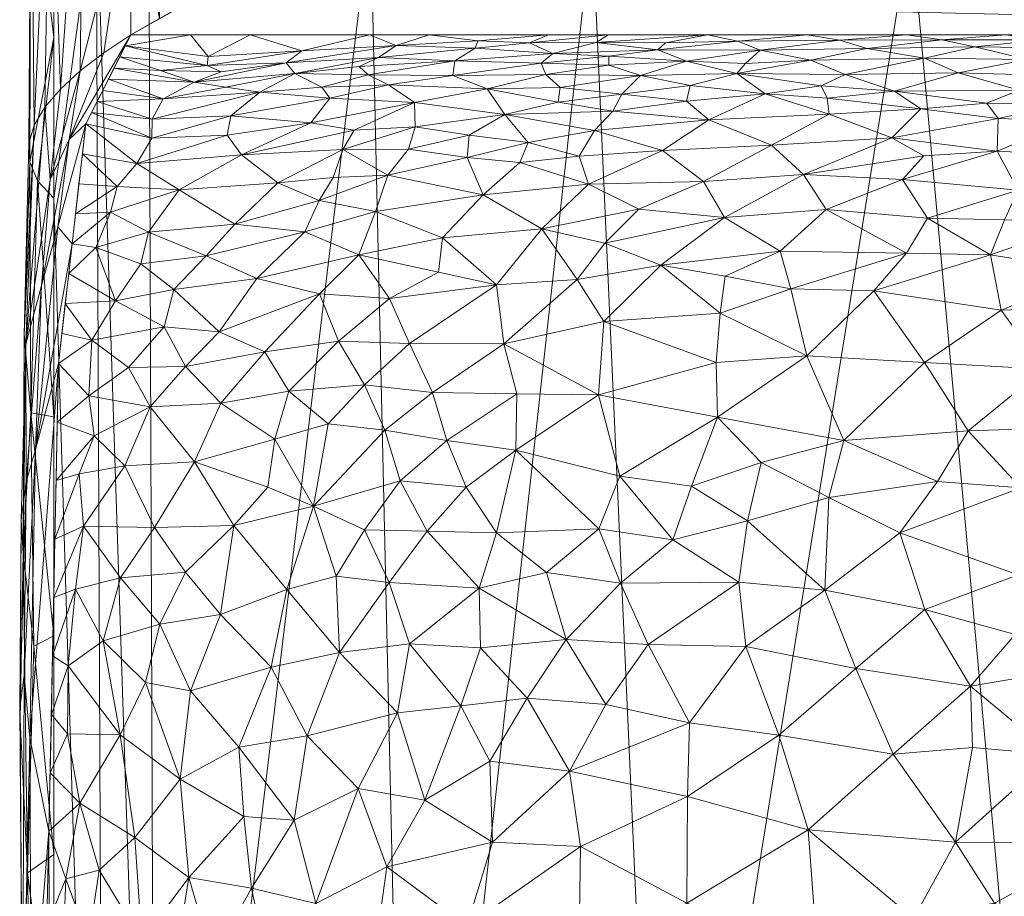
# Model space of a CAD drawing. Header units: millimetres. Extents: x -75 to 75, y 0 to 78.
# Tile 9 of 19: x -24 to -11, y 59 to 70. Entities that reach past the tile are written whole.
import ezdxf

# ---------------------------------------------------------------- set-up
doc = ezdxf.new("R2010")
doc.units = ezdxf.units.MM
doc.layers.add('A-GENM', color=13, linetype='Continuous')

# ---------------------------------------------------------------- blocks, each defined once
blk = doc.blocks.new('Model_FFAS1721-609XX0BF0 - Model_FFAS1721-609XX0BF0-472696-_3D_')
at = {"layer": 'A-GENM', "lineweight": 9}
mesh = blk.add_polyface(dxfattribs=at)
corners = [(23.395, -40.469, -30.219), (23.424, -42.714, -25.405), (23.268, -44.956, -20.597), (23.268, -67.977, -20.597), (23.473, -68.2, -26.27), (23.573, -68.441, -31.944), (23.584, -68.675, -37.62), (23.516, -68.905, -43.296), (23.38, -69.136, -48.97), (23.183, -69.365, -54.643), (22.931, -69.597, -60.313), (22.63, -69.827, -65.981), (22.284, -70.058, -71.646), (22.859, -68.925, -61.134), (23.207, -65.872, -51.024), (23.329, -59.919, -42.338), (23.3, -50.903, -36.946), (23.268, -40.469, -35.399), (23.354, -40.469, -32.809), (23.268, -56.84, -20.597), (23.701, -61.487, -35.879), (23.658, -63.454, -31.361), (23.423, -66.864, -49.213), (23.268, -62.408, -20.597), (23.621, -66.12, -41.468), (23.558, -65.245, -27.995), (23.571, -53.243, -32.581), (23.071, -68.723, -57.758), (23.45, -47.399, -32.138), (23.571, -61.103, -40.125), (23.574, -52.59, -26.306), (23.41, -41.591, -27.812), (23.535, -48.549, -28.067), (23.464, -53.811, -35.73), (23.464, -45.214, -29.696), (23.284, -45.749, -36.182), (23.382, -47.917, -34.303), (23.644, -66.237, -34.802), (23.214, -67.611, -54.101), (23.498, -64.777, -45.683), (23.033, -67.398, -56.079), (23.619, -64.367, -42.092), (23.646, -61.907, -39.119), (23.667, -56.848, -32.373), (23.668, -57.595, -29.531), (23.268, -50.898, -20.597), (23.506, -54.904, -24.352), (23.6, -59.391, -27.174), (23.683, -63.877, -38.152), (23.697, -61.337, -32.328), (23.315, -68.211, -52.089), (23.346, -43.835, -23.001), (23.428, -48.535, -23.063), (23.488, -47.091, -25.318), (23.521, -62.275, -25.762), (23.268, -59.624, -20.597), (23.268, -65.193, -20.597), (23.557, -57.167, -36.504), (23.314, -55.411, -39.642), (23.607, -52.868, -30.177), (23.268, -53.869, -20.597), (23.268, -47.927, -20.597), (23.456, -51.686, -23.353)]
mesh.append_faces([[corners[k] for k in face] for face in [(6, 37, 5), (15, 29, 14), (9, 50, 8), (5, 25, 4), (8, 24, 7), (12, 27, 11), (2, 52, 51), (35, 36, 16), (7, 37, 6), (10, 50, 9), (55, 47, 19)]], dxfattribs={"vtx0": -1, "vtx1": -1})
mesh.append_faces([[corners[k] for k in face] for face in [(23, 25, 54), (54, 25, 21), (8, 50, 24), (49, 44, 47), (37, 21, 25), (28, 34, 26), (37, 7, 24), (33, 57, 15), (22, 27, 38), (28, 0, 34), (27, 50, 10), (29, 43, 42), (56, 4, 25), (37, 25, 5), (50, 27, 22), (33, 28, 26), (22, 38, 39), (43, 44, 20), (36, 18, 28), (24, 22, 41), (48, 24, 41), (38, 27, 13), (18, 36, 35), (16, 36, 33), (39, 41, 22), (32, 53, 30), (42, 43, 20), (59, 30, 43), (57, 33, 26), (31, 32, 34), (26, 34, 32), (33, 36, 28), (24, 21, 37), (39, 14, 29), (38, 40, 39), (41, 42, 20), (42, 39, 29), (41, 20, 48), (39, 42, 41), (29, 57, 43), (59, 43, 26), (44, 43, 30), (62, 30, 52), (47, 44, 46), (30, 46, 44), (48, 49, 21), (46, 19, 47), (47, 55, 54), (49, 48, 20), (21, 24, 48), (44, 49, 20), (21, 49, 47), (24, 50, 22), (53, 32, 1), (46, 62, 45), (51, 52, 53), (30, 53, 52), (21, 47, 54), (43, 57, 26), (15, 57, 29), (26, 32, 59), (30, 59, 32), (30, 62, 46), (61, 62, 52)]], dxfattribs={"vtx0": -1, "vtx1": -1, "vtx2": -1})
mesh.append_faces([[corners[k] for k in face] for face in [(27, 10, 11), (28, 18, 0), (33, 15, 58), (39, 40, 14), (38, 13, 40), (52, 2, 61), (25, 23, 56), (62, 61, 45)]], dxfattribs={"vtx0": -1, "vtx2": -1})
mesh.append_faces([[corners[k] for k in face] for face in [(46, 45, 60, 19)]], dxfattribs={"vtx0": -1, "vtx3": -1})
mesh.append_faces([[corners[k] for k in face] for face in [(12, 13, 27), (1, 51, 53), (0, 31, 34), (31, 1, 32), (55, 23, 54), (58, 16, 33)]], dxfattribs={"vtx1": -1, "vtx2": -1})
mesh.append_faces([[corners[k] for k in face] for face in [(56, 3, 4), (35, 17, 18)]], dxfattribs={"vtx2": -1})
mesh = blk.add_polyface(dxfattribs=at)
corners = [(-23.268, -44.956, -20.597), (-23.268, -67.977, -20.597), (-23.268, -70.024, -20.597), (-23.268, -72.07, -20.597), (-22.057, -71.736, -12.398), (-16.409, -71.489, -6.344), (-8.293, -71.419, -4.625), (0, -71.411, -4.447), (8.293, -71.419, -4.625), (16.409, -71.489, -6.344), (22.057, -71.736, -12.398), (23.268, -72.07, -20.597), (23.268, -70.024, -20.597), (23.268, -67.977, -20.597), (23.268, -44.956, -20.597), (21.97, -48.888, -12.165), (15.528, -51.77, -5.984), (5.655, -52.463, -4.498), (-3.799, -52.48, -4.461), (-12.991, -52.111, -5.253), (-21.722, -49.167, -11.565), (-22.727, -71.921, -16.933), (22.727, -71.921, -16.934), (18.749, -50.329, -9.075), (19.233, -71.612, -9.371), (-17.356, -50.639, -8.409), (10.592, -52.116, -5.241), (-8.395, -52.295, -4.857), (-12.351, -71.454, -5.485), (-4.147, -71.415, -4.536), (4.147, -71.415, -4.536), (-22.495, -47.061, -16.081), (22.619, -46.922, -16.381), (-19.233, -71.612, -9.371), (12.351, -71.454, -5.485), (0.928, -52.471, -4.48)]
mesh.append_faces([[corners[k] for k in face] for face in [(21, 1, 2, 3), (1, 31, 0)]], dxfattribs={"vtx0": -1})
mesh.append_faces([[corners[k] for k in face] for face in [(6, 27, 28), (22, 15, 10), (19, 28, 27), (9, 16, 34), (29, 27, 6), (10, 15, 24), (30, 35, 7), (26, 34, 16), (31, 4, 20), (23, 24, 15), (35, 30, 17)]], dxfattribs={"vtx0": -1, "vtx1": -1})
mesh.append_faces([[corners[k] for k in face] for face in [(21, 31, 1), (22, 13, 32)]], dxfattribs={"vtx0": -1, "vtx1": -1, "vtx2": -1})
mesh.append_faces([[corners[k] for k in face] for face in [(31, 21, 4), (20, 4, 33), (5, 19, 25), (33, 25, 20), (26, 8, 34), (19, 5, 28)]], dxfattribs={"vtx0": -1, "vtx2": -1})
mesh.append_faces([[corners[k] for k in face] for face in [(33, 5, 25), (29, 7, 18), (26, 17, 8), (35, 18, 7), (23, 16, 9), (18, 27, 29), (30, 8, 17), (32, 15, 22), (9, 24, 23)]], dxfattribs={"vtx1": -1, "vtx2": -1})
mesh.append_faces([[corners[k] for k in face] for face in [(13, 14, 32)]], dxfattribs={"vtx2": -1})
mesh.append_faces([[corners[k] for k in face] for face in [(22, 11, 12, 13)]], dxfattribs={"vtx3": -1})
mesh = blk.add_polyface(dxfattribs=at)
corners = [(13.552, -58.456, -51.552), (14.993, -57.564, -50.737), (15.204, -59.003, -51.181), (13.354, -56.928, -51.113), (13.66, -59.937, -52.132), (15.199, -60.361, -51.806), (14.032, -61.144, -52.633), (8.813, -58.741, -52.605), (7.515, -58.047, -52.524), (8.765, -57.389, -52.182), (9.271, -61.092, -53.543), (8.689, -59.694, -52.978), (9.871, -59.776, -52.859), (10.116, -62.015, -53.944), (10.545, -60.895, -53.272), (11.593, -61.766, -53.571), (12.578, -60.901, -52.889), (11.783, -59.778, -52.528), (11.567, -60.983, -53.143), (10.401, -58.482, -52.282), (10.38, -57.059, -51.841), (7.337, -56.733, -52.178), (7.299, -60.885, -53.632), (8.595, -61.932, -54.065), (6.978, -61.606, -54.015), (7.107, -59.215, -52.955), (6.253, -58.341, -52.732), (8.157, -60.515, -53.386), (11.286, -59.005, -52.312), (12.319, -58.81, -52.015), (11.848, -57.77, -51.761), (11.669, -56.186, -51.354), (15.171, -61.301, -52.33), (14.456, -62.272, -53.191), (13.052, -61.992, -53.402), (6.566, -57.43, -52.438), (7.19, -60.093, -53.29)]
mesh.append_faces([[corners[k] for k in face] for face in [(0, 1, 2), (1, 0, 3), (4, 5, 6), (7, 8, 9), (10, 11, 12), (2, 5, 4), (13, 14, 15), (16, 4, 6), (17, 16, 18), (19, 9, 20), (9, 19, 7), (9, 8, 21), (22, 23, 24), (11, 25, 7), (12, 14, 10), (25, 26, 8), (23, 27, 10), (13, 23, 10), (14, 12, 17), (28, 12, 19), (0, 29, 30), (0, 2, 4), (29, 4, 17), (3, 0, 30), (20, 31, 30), (32, 33, 6), (33, 34, 6), (6, 34, 16), (16, 34, 15), (18, 16, 15), (4, 16, 17), (19, 20, 30), (30, 29, 28), (19, 12, 7), (11, 7, 12), (8, 7, 25), (8, 35, 21), (11, 36, 25), (22, 36, 27), (23, 22, 27), (10, 27, 11), (13, 10, 14), (4, 29, 0), (28, 29, 17), (12, 28, 17), (30, 28, 19), (15, 14, 18), (17, 18, 14), (11, 27, 36)]], dxfattribs={"vtx0": -1, "vtx1": -1, "vtx2": -1})
mesh = blk.add_polyface(dxfattribs=at)
corners = [(19.851, -57.266, -47.149), (20.508, -58.041, -46.577), (19.911, -58.144, -47.406), (15.204, -59.003, -51.181), (14.993, -57.564, -50.737), (16.582, -58.272, -50.231), (19.196, -58.252, -48.245), (17.24, -61.612, -51.517), (18.083, -61.515, -50.898), (17.831, -62.254, -51.583), (18.006, -58.712, -49.48), (17.779, -57.316, -49.13), (18.459, -57.904, -48.798), (20.207, -60.059, -47.977), (19.392, -60.463, -49.124), (19.932, -59.001, -47.758), (14.032, -61.144, -52.633), (15.199, -60.361, -51.806), (15.171, -61.301, -52.33), (16.698, -60.682, -51.273), (16.56, -59.723, -50.857), (17.68, -59.782, -50.201), (17.714, -60.813, -50.727), (18.544, -60.315, -49.82), (19.027, -59.466, -48.95), (18.891, -61.425, -50.194), (20.039, -61.132, -48.851), (19.627, -62.194, -50.064), (20.5, -62.006, -48.971), (20.909, -60.989, -47.676), (20.75, -59.196, -46.777), (19.11, -57.326, -47.99), (16.353, -56.649, -49.821), (16.744, -62.359, -52.304), (16.239, -61.533, -52.007), (18.739, -62.303, -50.947), (18.9, -56.41, -47.913), (15.697, -62.298, -52.753)]
mesh.append_faces([[corners[k] for k in face] for face in [(0, 1, 2), (3, 4, 5), (2, 6, 0), (7, 8, 9), (10, 5, 11), (12, 10, 11), (13, 14, 15), (16, 17, 18), (19, 20, 21), (22, 21, 23), (15, 14, 24), (14, 23, 24), (25, 26, 27), (28, 27, 26), (13, 29, 26), (15, 1, 30), (13, 15, 30), (15, 24, 6), (10, 6, 24), (11, 31, 12), (24, 23, 21), (5, 10, 20), (3, 5, 20), (32, 5, 4), (17, 3, 20), (19, 17, 20), (5, 32, 11), (31, 6, 12), (13, 26, 14), (26, 25, 14), (25, 8, 23), (25, 23, 14), (19, 21, 22), (20, 10, 21), (24, 21, 10), (7, 33, 34), (19, 7, 34), (8, 7, 22), (23, 8, 22), (35, 8, 25), (7, 19, 22), (19, 34, 18), (1, 15, 2), (6, 2, 15), (31, 11, 36), (6, 10, 12), (0, 6, 31), (19, 18, 17), (18, 34, 37)]], dxfattribs={"vtx0": -1, "vtx1": -1, "vtx2": -1})
mesh = blk.add_polyface(dxfattribs=at)
corners = [(21.547, -59.332, -45.634), (22.235, -59.84, -44.85), (21.657, -60.582, -46.325), (20.938, -56.909, -45.483), (21.707, -57.375, -44.312), (21.244, -58.293, -45.558), (21.72, -58.251, -44.721), (23.115, -59.315, -42.718), (22.823, -58.518, -42.786), (23.154, -58.212, -41.725), (22.145, -58.527, -44.108), (22.332, -57.317, -43.05), (20.5, -62.006, -48.971), (20.909, -60.989, -47.676), (21.524, -61.706, -47.441), (23.083, -62.023, -45.493), (23.093, -61.161, -44.514), (23.298, -61.407, -44.509), (22.423, -61.145, -45.665), (22.101, -61.811, -46.769), (23.325, -58.792, -41.664), (20.039, -61.132, -48.851), (20.845, -60.108, -47.167), (20.207, -60.059, -47.977), (22.936, -60.278, -43.988), (20.75, -59.196, -46.777), (22.689, -59.425, -43.734), (23.314, -60.663, -43.424), (23.329, -59.919, -42.338), (20.508, -58.041, -46.577), (19.851, -57.266, -47.149), (22.816, -57.589, -42.172), (22.81, -56.625, -41.611), (23.139, -57.266, -41.103), (23.322, -57.665, -40.99), (23.318, -56.538, -40.316), (22.637, -62.344, -46.621)]
mesh.append_faces([[corners[k] for k in face] for face in [(27, 24, 28), (28, 7, 20)]], dxfattribs={"vtx0": -1, "vtx1": -1})
mesh.append_faces([[corners[k] for k in face] for face in [(0, 1, 2), (3, 4, 5), (4, 6, 5), (7, 8, 9), (8, 10, 11), (12, 13, 14), (15, 16, 17), (13, 2, 14), (2, 18, 19), (7, 9, 20), (1, 0, 10), (13, 12, 21), (2, 13, 22), (13, 23, 22), (18, 2, 1), (18, 1, 24), (5, 0, 25), (10, 8, 26), (6, 0, 5), (10, 6, 11), (7, 26, 8), (24, 27, 16), (18, 24, 16), (18, 16, 15), (25, 29, 5), (29, 3, 5), (3, 29, 30), (23, 25, 22), (31, 32, 33), (34, 9, 33), (33, 9, 31), (31, 9, 8), (28, 24, 7), (26, 24, 1), (24, 26, 7), (10, 26, 1), (8, 11, 31), (11, 32, 31), (25, 0, 22), (2, 22, 0), (2, 19, 14), (36, 19, 18), (11, 6, 4), (0, 6, 10)]], dxfattribs={"vtx0": -1, "vtx1": -1, "vtx2": -1})
mesh.append_faces([[corners[k] for k in face] for face in [(33, 35, 34), (9, 34, 20)]], dxfattribs={"vtx0": -1, "vtx2": -1})
mesh.append_faces([[corners[k] for k in face] for face in [(27, 17, 16)]], dxfattribs={"vtx1": -1, "vtx2": -1})
mesh = blk.add_polyface(dxfattribs=at)
corners = [(18.998, -63.086, -51.376), (19.312, -63.756, -51.745), (18.513, -63.739, -52.352), (21.144, -62.676, -48.824), (20.975, -63.81, -50.238), (20.298, -62.997, -50.07), (19.627, -62.194, -50.064), (20.5, -62.006, -48.971), (18.856, -64.379, -52.762), (19.05, -65.026, -53.386), (18.261, -64.893, -53.757), (18.739, -62.303, -50.947), (23.083, -62.023, -45.493), (22.989, -62.999, -46.899), (22.637, -62.344, -46.621), (21.524, -61.706, -47.441), (21.915, -62.553, -47.778), (21.985, -63.786, -49.184), (21.474, -64.622, -50.84), (23.268, -62.895, -46.681), (23.283, -62.151, -45.595), (22.888, -63.804, -48.192), (22.417, -63.145, -47.875), (22.754, -64.954, -50.239), (22.361, -64.569, -49.972), (22.945, -64.467, -49.148), (19.96, -64.059, -51.497), (19.673, -63.167, -50.853), (22.101, -61.811, -46.769), (21.588, -63.219, -48.904), (20.541, -64.301, -51.248), (20.453, -64.908, -52.12), (19.771, -65.106, -52.946), (23.253, -63.639, -47.766), (23.298, -61.407, -44.509), (22.423, -61.145, -45.665), (18.891, -61.425, -50.194), (23.238, -64.383, -48.852)]
mesh.append_faces([[corners[k] for k in face] for face in [(19, 13, 20)]], dxfattribs={"vtx0": -1, "vtx1": -1})
mesh.append_faces([[corners[k] for k in face] for face in [(0, 1, 2), (3, 4, 5), (5, 6, 7), (8, 9, 10), (5, 7, 3), (0, 11, 6), (12, 13, 14), (3, 15, 16), (4, 17, 18), (21, 22, 13), (23, 24, 25), (21, 25, 24), (5, 4, 26), (27, 26, 1), (27, 6, 5), (3, 7, 15), (15, 28, 16), (3, 29, 4), (17, 24, 18), (26, 4, 30), (14, 16, 28), (26, 31, 32), (8, 2, 1), (30, 18, 31), (22, 16, 14), (29, 3, 16), (21, 24, 17), (17, 29, 22), (13, 22, 14), (21, 17, 22), (21, 13, 19), (14, 35, 12), (13, 12, 20), (9, 8, 26), (26, 32, 9), (22, 29, 16), (4, 29, 17), (27, 1, 0), (8, 1, 26), (6, 27, 0), (26, 27, 5), (6, 11, 36), (18, 30, 4), (31, 26, 30), (33, 25, 21), (23, 25, 37)]], dxfattribs={"vtx0": -1, "vtx1": -1, "vtx2": -1})
mesh.append_faces([[corners[k] for k in face] for face in [(21, 19, 33), (12, 34, 20), (25, 33, 37)]], dxfattribs={"vtx0": -1, "vtx2": -1})
mesh = blk.add_polyface(dxfattribs=at)
corners = [(15.383, -63.628, -53.902), (16.325, -63.768, -53.64), (16.06, -64.439, -54.394), (15.146, -64.311, -54.608), (16.744, -62.359, -52.304), (17.24, -61.612, -51.517), (17.831, -62.254, -51.583), (16.994, -63.214, -52.832), (16.05, -63.079, -53.18), (14.815, -65.191, -55.636), (14.26, -64.611, -55.171), (13.676, -65.97, -56.881), (13.207, -64.894, -55.709), (14.433, -63.869, -54.425), (13.397, -64.169, -54.962), (13.45, -62.988, -53.981), (14.544, -63.091, -53.752), (15.697, -62.298, -52.753), (16.239, -61.533, -52.007), (17.628, -63.718, -52.916), (17.85, -63.012, -52.159), (17.384, -64.771, -54.127), (16.332, -65.474, -55.45), (18.083, -61.515, -50.898), (18.739, -62.303, -50.947), (17.372, -65.489, -54.999), (18.513, -63.739, -52.352), (18.016, -64.299, -53.249), (13.052, -61.992, -53.402), (14.456, -62.272, -53.191), (18.261, -64.893, -53.757), (19.05, -65.026, -53.386), (18.446, -65.503, -54.417), (12.495, -63.718, -54.761), (18.998, -63.086, -51.376), (15.171, -61.301, -52.33), (18.856, -64.379, -52.762), (14.83, -65.884, -56.487)]
mesh.append_faces([[corners[k] for k in face] for face in [(0, 1, 2), (2, 3, 0), (4, 5, 6), (7, 8, 4), (9, 10, 3), (9, 11, 12), (13, 14, 15), (13, 15, 16), (4, 17, 18), (1, 7, 19), (19, 7, 20), (2, 21, 22), (6, 23, 24), (12, 14, 10), (9, 2, 22), (2, 1, 21), (22, 21, 25), (19, 26, 27), (15, 28, 29), (15, 29, 16), (30, 31, 32), (25, 30, 32), (27, 21, 19), (17, 16, 29), (0, 16, 8), (15, 14, 33), (10, 14, 13), (3, 10, 13), (12, 10, 9), (0, 3, 13), (9, 3, 2), (16, 0, 13), (0, 8, 1), (7, 1, 8), (21, 1, 19), (8, 17, 4), (7, 4, 20), (20, 4, 6), (24, 20, 6), (26, 20, 34), (16, 17, 8), (35, 17, 29), (27, 36, 30), (20, 26, 19), (36, 27, 26), (21, 27, 30), (20, 24, 34), (9, 22, 37), (25, 21, 30)]], dxfattribs={"vtx0": -1, "vtx1": -1, "vtx2": -1})
mesh = blk.add_polyface(dxfattribs=at)
corners = [(9.464, -66.349, -57.911), (9.285, -65.531, -56.899), (10.658, -65.799, -57.105), (9.298, -62.948, -54.632), (10.986, -63.184, -54.597), (9.705, -63.973, -55.362), (12.461, -68.217, -61.224), (11.255, -68.577, -62.344), (10.986, -68.079, -60.991), (12.142, -67.725, -60.079), (10.175, -67.66, -60.09), (10.019, -67.038, -58.934), (11.338, -67.258, -59.224), (13.432, -67.835, -60.164), (11.159, -67.702, -60.115), (12.189, -68.517, -62.099), (12.593, -68.744, -62.795), (11.203, -66.551, -58.067), (10.266, -66.587, -58.201), (12.826, -66.797, -58.249), (10.952, -64.292, -55.498), (11.625, -65.017, -56.108), (10.337, -65.06, -56.304), (12.175, -62.741, -54.084), (13.052, -61.992, -53.402), (13.45, -62.988, -53.981), (12.181, -65.886, -57.032), (13.72, -68.281, -61.248), (9.853, -68.505, -62.185), (9.395, -68.14, -61.21), (13.207, -64.894, -55.709), (12.015, -64.373, -55.417), (13.397, -64.169, -54.962), (11.023, -62.424, -54.07), (10.116, -62.015, -53.944), (11.593, -61.766, -53.571), (12.409, -67.278, -59.148), (12.495, -63.718, -54.761)]
mesh.append_faces([[corners[k] for k in face] for face in [(0, 1, 2), (3, 4, 5), (6, 7, 8), (8, 9, 6), (10, 11, 12), (13, 6, 9), (12, 9, 14), (15, 16, 7), (17, 18, 2), (17, 19, 12), (20, 21, 22), (12, 11, 17), (23, 24, 25), (2, 21, 26), (16, 15, 27), (7, 28, 8), (10, 8, 29), (8, 10, 14), (11, 0, 18), (2, 26, 17), (26, 19, 17), (26, 21, 30), (30, 31, 32), (2, 1, 22), (30, 21, 31), (2, 22, 21), (31, 21, 20), (33, 3, 34), (23, 35, 24), (33, 34, 35), (36, 9, 12), (9, 36, 13), (23, 37, 4), (37, 23, 25), (23, 4, 33), (20, 22, 5), (5, 4, 20), (37, 20, 4), (8, 28, 29), (20, 37, 31), (31, 37, 32), (7, 6, 15), (27, 15, 6), (2, 18, 0), (17, 11, 18), (23, 33, 35), (3, 33, 4), (12, 14, 10), (9, 8, 14), (12, 19, 36)]], dxfattribs={"vtx0": -1, "vtx1": -1, "vtx2": -1})
mesh = blk.add_polyface(dxfattribs=at)
corners = [(19.64, -66.157, -54.636), (20.579, -66.02, -53.778), (19.885, -66.761, -55.612), (21.59, -65.837, -52.781), (22.314, -65.821, -52.284), (21.863, -66.339, -53.659), (22.361, -64.569, -49.972), (22.04, -65.32, -51.512), (21.474, -64.622, -50.84), (21.138, -65.369, -52.27), (19.309, -65.602, -53.986), (19.771, -65.106, -52.946), (20.272, -65.523, -53.163), (22.783, -66.171, -52.664), (22.482, -66.671, -54.128), (23.12, -66.635, -53.551), (23.077, -67.017, -54.815), (21.74, -66.816, -54.841), (21.16, -66.276, -53.908), (20.68, -66.954, -55.627), (19.383, -67.255, -56.94), (20.453, -64.908, -52.12), (21.328, -67.243, -56.103), (22.157, -67.142, -55.566), (22.819, -65.461, -51.115), (22.754, -64.954, -50.239), (23.223, -65.128, -49.938), (18.991, -66.699, -56.001), (19.05, -65.026, -53.386), (23.207, -65.872, -51.024), (23.164, -66.253, -52.287), (22.733, -67.351, -55.845), (18.737, -66.128, -55.162), (18.446, -65.503, -54.417), (18.369, -67.036, -56.986), (23.238, -64.383, -48.852)]
mesh.append_faces([[corners[k] for k in face] for face in [(29, 24, 26), (15, 13, 30)]], dxfattribs={"vtx0": -1, "vtx1": -1})
mesh.append_faces([[corners[k] for k in face] for face in [(0, 1, 2), (3, 4, 5), (6, 7, 8), (3, 1, 9), (10, 11, 12), (5, 13, 14), (14, 17, 5), (3, 18, 1), (19, 20, 2), (9, 21, 8), (22, 17, 23), (24, 25, 26), (2, 20, 27), (28, 11, 10), (9, 8, 7), (24, 13, 4), (24, 29, 13), (25, 7, 6), (16, 31, 14), (3, 9, 7), (12, 9, 1), (0, 2, 27), (18, 2, 1), (27, 32, 0), (0, 32, 10), (10, 32, 33), (28, 10, 33), (0, 10, 12), (12, 11, 21), (9, 12, 21), (0, 12, 1), (15, 14, 13), (17, 14, 23), (14, 31, 23), (18, 17, 19), (19, 17, 22), (4, 3, 7), (3, 5, 18), (24, 4, 7), (5, 4, 13), (17, 18, 5), (2, 18, 19), (20, 34, 27), (7, 25, 24)]], dxfattribs={"vtx0": -1, "vtx1": -1, "vtx2": -1})
mesh.append_faces([[corners[k] for k in face] for face in [(13, 29, 30)]], dxfattribs={"vtx0": -1, "vtx2": -1})
mesh.append_faces([[corners[k] for k in face] for face in [(15, 16, 14), (35, 26, 25)]], dxfattribs={"vtx1": -1, "vtx2": -1})
mesh = blk.add_polyface(dxfattribs=at)
corners = [(15.536, -67.124, -58.246), (14.728, -67.731, -59.697), (14.018, -67.304, -58.946), (14.83, -65.884, -56.487), (16.261, -66.409, -56.788), (14.783, -66.515, -57.407), (14.992, -68.188, -60.774), (13.72, -68.281, -61.248), (13.676, -65.97, -56.881), (16.602, -66.942, -57.567), (17.536, -66.124, -55.809), (17.631, -66.874, -57.022), (13.207, -64.894, -55.709), (12.181, -65.886, -57.032), (16.456, -68.156, -60.333), (15.514, -68.584, -61.851), (18.991, -66.699, -56.001), (18.369, -67.036, -56.986), (18.316, -67.471, -57.943), (19.169, -67.81, -58.414), (17.8, -68.02, -59.528), (19.011, -68.271, -59.838), (18.004, -68.497, -60.912), (13.432, -67.835, -60.164), (12.461, -68.217, -61.224), (15.815, -67.838, -59.687), (17.053, -67.589, -58.721), (16.25, -67.406, -58.594), (18.737, -66.128, -55.162), (18.446, -65.503, -54.417), (12.409, -67.278, -59.148), (13.88, -66.823, -58.11), (12.826, -66.797, -58.249), (17.372, -65.489, -54.999), (14.716, -66.984, -58.204), (14.815, -65.191, -55.636), (16.332, -65.474, -55.45), (17.331, -68.431, -60.902)]
mesh.append_faces([[corners[k] for k in face] for face in [(0, 1, 2), (3, 4, 5), (0, 5, 4), (1, 6, 7), (3, 5, 8), (9, 10, 11), (12, 8, 13), (6, 14, 15), (16, 17, 11), (18, 19, 20), (20, 21, 22), (23, 7, 24), (25, 6, 1), (20, 14, 26), (18, 20, 26), (21, 20, 19), (11, 18, 26), (26, 27, 9), (28, 10, 29), (23, 30, 2), (31, 8, 5), (32, 13, 8), (33, 29, 10), (1, 23, 2), (23, 1, 7), (2, 30, 31), (6, 25, 14), (9, 0, 4), (0, 9, 27), (5, 34, 31), (3, 8, 35), (27, 1, 0), (26, 14, 25), (11, 28, 16), (11, 10, 28), (36, 10, 4), (37, 14, 20), (18, 11, 17), (30, 32, 31), (10, 9, 4), (26, 9, 11), (26, 25, 27), (1, 27, 25), (8, 31, 32), (34, 5, 0), (0, 2, 34), (2, 31, 34), (4, 3, 36), (10, 36, 33)]], dxfattribs={"vtx0": -1, "vtx1": -1, "vtx2": -1})
mesh = blk.add_polyface(dxfattribs=at)
corners = [(19.992, -68.937, -62.415), (19.75, -69.249, -64.148), (18.674, -69.194, -63.711), (20.645, -69.328, -65.255), (19.855, -69.39, -65.171), (18.316, -67.471, -57.943), (19.383, -67.255, -56.94), (19.169, -67.81, -58.414), (20.069, -67.551, -57.363), (19.889, -67.95, -58.559), (18.159, -69.726, -67.368), (19.265, -69.548, -66.124), (19.378, -69.652, -67.118), (20.197, -69.564, -66.946), (20.415, -68.172, -59.177), (20.875, -68.529, -60.605), (19.587, -68.597, -60.87), (19.44, -68.843, -61.93), (21.057, -68.78, -61.906), (21.013, -69.024, -63.334), (18.664, -68.886, -62.225), (19.004, -69.419, -65.078), (21.478, -69.456, -67.276), (20.308, -69.7, -68.582), (19.13, -69.77, -68.188), (20.108, -69.854, -70.246), (19.246, -70.058, -71.646), (18.909, -69.923, -69.993), (19.011, -68.271, -59.838), (21.313, -69.665, -69.371), (21.301, -69.78, -70.563), (18.369, -67.036, -56.986), (20.68, -66.954, -55.627), (21.328, -67.243, -56.103), (20.765, -70.058, -71.646), (20.005, -70.058, -71.646), (20.962, -67.647, -57.365), (19.71, -68.243, -59.547), (18.75, -68.601, -61.061), (18.185, -69.54, -65.864), (18.486, -70.058, -71.646), (21.077, -69.391, -66.271)]
mesh.append_faces([[corners[k] for k in face] for face in [(0, 1, 2), (3, 4, 1), (5, 6, 7), (7, 8, 9), (10, 11, 12), (11, 13, 12), (13, 11, 4), (14, 15, 16), (0, 17, 15), (6, 8, 7), (15, 18, 0), (1, 0, 19), (17, 2, 20), (3, 1, 19), (1, 4, 21), (13, 22, 23), (24, 13, 23), (25, 26, 27), (25, 27, 23), (23, 27, 24), (21, 2, 1), (28, 7, 9), (29, 30, 25), (5, 31, 6), (32, 33, 8), (29, 25, 23), (32, 8, 6), (9, 36, 14), (36, 9, 8), (9, 37, 28), (37, 9, 14), (38, 28, 16), (8, 33, 36), (0, 18, 19), (17, 20, 16), (14, 16, 37), (16, 28, 37), (20, 38, 16), (13, 4, 3), (21, 11, 39), (11, 21, 4), (13, 24, 12), (10, 12, 24), (3, 41, 13), (34, 25, 30), (15, 17, 16), (2, 17, 0)]], dxfattribs={"vtx0": -1, "vtx1": -1, "vtx2": -1})
mesh.append_faces([[corners[k] for k in face] for face in [(27, 26, 40)]], dxfattribs={"vtx0": -1, "vtx2": -1})
mesh.append_faces([[corners[k] for k in face] for face in [(25, 34, 35, 26)]], dxfattribs={"vtx0": -1, "vtx3": -1})
mesh = blk.add_polyface(dxfattribs=at)
corners = [(22.733, -67.351, -55.845), (22.545, -67.801, -57.534), (22.06, -67.547, -56.844), (21.313, -69.665, -69.371), (21.134, -69.584, -68.353), (21.91, -69.605, -68.44), (22.356, -69.917, -70.332), (21.524, -70.058, -71.646), (21.301, -69.78, -70.563), (22.014, -68.984, -63.562), (21.876, -69.241, -65.44), (20.645, -69.328, -65.255), (20.415, -68.172, -59.177), (20.962, -67.647, -57.365), (21.671, -68.085, -58.823), (22.157, -67.142, -55.566), (22.99, -67.78, -57.343), (22.458, -68.125, -58.861), (22.211, -68.419, -60.31), (22.018, -68.74, -62.047), (21.057, -68.78, -61.906), (20.875, -68.529, -60.605), (22.946, -68.162, -58.606), (22.903, -68.543, -59.87), (22.859, -68.925, -61.134), (21.013, -69.024, -63.334), (21.478, -69.456, -67.276), (21.077, -69.391, -66.271), (22.572, -69.492, -66.39), (22.428, -69.775, -69.018), (22.715, -69.208, -63.762), (22.644, -69.35, -65.076), (20.308, -69.7, -68.582), (20.765, -70.058, -71.646), (23.033, -67.398, -56.079), (23.077, -67.017, -54.815), (21.328, -67.243, -56.103), (22.787, -69.067, -62.448), (22.284, -70.058, -71.646), (22.5, -69.633, -67.704), (20.197, -69.564, -66.946)]
mesh.append_faces([[corners[k] for k in face] for face in [(34, 0, 35), (37, 19, 24), (24, 18, 23), (29, 5, 39)]], dxfattribs={"vtx0": -1, "vtx1": -1})
mesh.append_faces([[corners[k] for k in face] for face in [(0, 1, 2), (3, 4, 5), (6, 7, 8), (9, 10, 11), (12, 13, 14), (0, 2, 15), (1, 16, 17), (18, 19, 20), (21, 12, 14), (17, 14, 1), (14, 18, 21), (19, 18, 24), (19, 9, 25), (10, 26, 27), (26, 10, 28), (27, 11, 10), (3, 5, 29), (9, 11, 25), (4, 3, 32), (1, 0, 34), (2, 14, 13), (14, 2, 1), (36, 2, 13), (15, 2, 36), (19, 37, 9), (20, 19, 25), (10, 9, 30), (18, 20, 21), (32, 26, 4), (6, 8, 3), (17, 23, 18), (18, 14, 17), (26, 40, 27), (5, 26, 39), (26, 5, 4)]], dxfattribs={"vtx0": -1, "vtx1": -1, "vtx2": -1})
mesh.append_faces([[corners[k] for k in face] for face in [(17, 22, 23), (10, 30, 31), (8, 7, 33), (3, 29, 6), (26, 28, 39), (1, 34, 16)]], dxfattribs={"vtx0": -1, "vtx2": -1})
mesh.append_faces([[corners[k] for k in face] for face in [(16, 22, 17), (37, 30, 9), (31, 28, 10)]], dxfattribs={"vtx1": -1, "vtx2": -1})
mesh.append_faces([[corners[k] for k in face] for face in [(6, 38, 7)]], dxfattribs={"vtx2": -1})
mesh = blk.add_polyface(dxfattribs=at)
corners = [(16.911, -69.821, -68.283), (16.199, -69.784, -67.982), (17.061, -69.696, -67.14), (17.227, -68.685, -61.797), (17.331, -68.431, -60.902), (18.004, -68.497, -60.912), (17.903, -69.888, -69.05), (19.13, -69.77, -68.188), (18.909, -69.923, -69.993), (18.185, -69.54, -65.864), (19.265, -69.548, -66.124), (18.159, -69.726, -67.368), (17.524, -69.041, -63.163), (18.664, -68.886, -62.225), (18.674, -69.194, -63.711), (15.575, -69.866, -68.831), (16.358, -69.961, -69.959), (17.866, -69.98, -70.337), (17.75, -69.368, -64.8), (19.004, -69.419, -65.078), (17.977, -68.779, -61.95), (18.75, -68.601, -61.061), (17.208, -69.954, -69.844), (16.967, -70.058, -71.646), (16.208, -70.058, -71.646), (18.486, -70.058, -71.646), (17.727, -70.058, -71.646), (16.382, -68.838, -62.573), (16.148, -69.087, -63.652), (17.001, -69.552, -66.067), (16.818, -69.385, -65.047), (15.796, -69.538, -66.122), (16.034, -69.302, -64.715), (16.2, -69.669, -67.012), (16.845, -69.198, -64.047), (16.576, -68.514, -61.38), (16.456, -68.156, -60.333), (15.514, -68.584, -61.851), (19.011, -68.271, -59.838), (17.8, -68.02, -59.528)]
mesh.append_faces([[corners[k] for k in face] for face in [(0, 1, 2), (3, 4, 5), (6, 7, 8), (9, 10, 11), (12, 13, 14), (15, 0, 16), (8, 17, 6), (18, 14, 19), (20, 21, 13), (7, 6, 11), (0, 11, 6), (11, 2, 9), (17, 22, 6), (22, 0, 6), (18, 12, 14), (27, 12, 28), (18, 9, 29), (30, 31, 32), (33, 31, 29), (29, 30, 18), (28, 12, 34), (18, 30, 34), (27, 35, 3), (36, 35, 37), (31, 30, 29), (34, 30, 32), (34, 32, 28), (18, 34, 12), (12, 3, 20), (2, 33, 29), (15, 1, 0), (9, 2, 29), (11, 0, 2), (35, 4, 3), (20, 3, 5), (12, 27, 3), (21, 20, 5), (12, 20, 13), (38, 21, 5), (36, 4, 35), (39, 5, 4), (19, 9, 18), (17, 8, 25), (16, 22, 24), (23, 22, 17), (0, 22, 16), (2, 1, 33)]], dxfattribs={"vtx0": -1, "vtx1": -1, "vtx2": -1})
mesh.append_faces([[corners[k] for k in face] for face in [(22, 23, 24)]], dxfattribs={"vtx0": -1, "vtx2": -1})
mesh.append_faces([[corners[k] for k in face] for face in [(17, 25, 26, 23)]], dxfattribs={"vtx0": -1, "vtx3": -1})
mesh = blk.add_polyface(dxfattribs=at)
corners = [(23.268, -72.07, -20.597), (23.56, -72.485, -30.776), (23.553, -72.9, -40.96), (23.311, -73.315, -51.14), (22.881, -73.73, -61.314), (22.295, -74.144, -71.481), (22.289, -72.101, -71.564), (22.284, -70.058, -71.646), (22.63, -69.827, -65.981), (22.931, -69.597, -60.313), (23.183, -69.365, -54.643), (23.38, -69.136, -48.97), (23.516, -68.905, -43.296), (23.584, -68.675, -37.62), (23.573, -68.441, -31.944), (23.473, -68.2, -26.27), (23.268, -67.977, -20.597), (23.268, -70.024, -20.597)]
mesh.append_faces([[corners[k] for k in face] for face in [(15, 17, 14), (11, 3, 10), (10, 4, 9)]], dxfattribs={"vtx0": -1, "vtx1": -1})
mesh.append_faces([[corners[k] for k in face] for face in [(17, 1, 14), (9, 4, 6)]], dxfattribs={"vtx0": -1, "vtx1": -1, "vtx2": -1})
mesh.append_faces([[corners[k] for k in face] for face in [(13, 1, 2), (1, 13, 14), (10, 3, 4), (6, 8, 9), (3, 11, 12)]], dxfattribs={"vtx0": -1, "vtx2": -1})
mesh.append_faces([[corners[k] for k in face] for face in [(16, 17, 15), (5, 6, 4), (7, 8, 6)]], dxfattribs={"vtx1": -1})
mesh.append_faces([[corners[k] for k in face] for face in [(12, 13, 2), (2, 3, 12)]], dxfattribs={"vtx1": -1, "vtx2": -1})
mesh.append_faces([[corners[k] for k in face] for face in [(17, 0, 1)]], dxfattribs={"vtx2": -1})
mesh = blk.add_polyface(dxfattribs=at)
corners = [(14.209, -69.307, -64.969), (15.208, -69.213, -64.385), (15.164, -69.41, -65.418), (14.992, -68.188, -60.774), (15.514, -68.584, -61.851), (14.127, -68.651, -62.308), (13.19, -69.55, -66.419), (13.494, -69.408, -65.567), (14.567, -69.563, -66.404), (13.628, -69.735, -67.714), (13.393, -69.049, -63.868), (13.42, -69.25, -64.76), (12.226, -69.114, -64.23), (14.459, -69.692, -67.327), (14.557, -69.975, -70.206), (14.273, -69.86, -68.828), (15.575, -69.866, -68.831), (15.478, -69.955, -69.898), (15.211, -69.72, -67.5), (14.941, -70.058, -71.646), (14.927, -68.974, -63.376), (16.2, -69.669, -67.012), (16.199, -69.784, -67.982), (16.358, -69.961, -69.959), (16.208, -70.058, -71.646), (13.675, -70.058, -71.646), (13.257, -69.987, -70.395), (12.913, -69.884, -69.119), (15.796, -69.538, -66.122), (12.177, -69.76, -67.979), (12.563, -69.338, -65.256), (16.148, -69.087, -63.652), (12.593, -68.744, -62.795), (12.408, -70.058, -71.646), (16.382, -68.838, -62.573), (16.576, -68.514, -61.38), (13.72, -68.281, -61.248), (16.034, -69.302, -64.715)]
mesh.append_faces([[corners[k] for k in face] for face in [(0, 1, 2), (3, 4, 5), (6, 7, 8), (6, 8, 9), (10, 11, 12), (8, 13, 9), (14, 15, 16), (16, 17, 14), (16, 15, 18), (17, 19, 14), (20, 5, 4), (18, 21, 22), (14, 26, 15), (9, 15, 27), (9, 13, 15), (8, 2, 28), (18, 28, 21), (29, 9, 27), (9, 29, 6), (11, 7, 30), (10, 20, 0), (28, 18, 8), (1, 20, 31), (10, 32, 5), (20, 10, 5), (26, 14, 25), (26, 27, 15), (20, 4, 34), (4, 35, 34), (3, 5, 36), (32, 36, 5), (1, 31, 37), (20, 34, 31), (2, 1, 37), (20, 1, 0), (28, 2, 37), (0, 2, 8), (16, 23, 17), (19, 17, 23), (8, 18, 13), (15, 13, 18), (10, 0, 11), (7, 11, 0), (8, 7, 0), (30, 7, 6), (18, 22, 16)]], dxfattribs={"vtx0": -1, "vtx1": -1, "vtx2": -1})
mesh.append_faces([[corners[k] for k in face] for face in [(23, 24, 19), (26, 25, 33)]], dxfattribs={"vtx0": -1, "vtx2": -1})
mesh.append_faces([[corners[k] for k in face] for face in [(19, 25, 14)]], dxfattribs={"vtx1": -1, "vtx2": -1})
mesh = blk.add_polyface(dxfattribs=at)
corners = [(10.867, -69.743, -67.859), (11.54, -69.906, -69.386), (10.227, -69.889, -69.197), (9.719, -69.496, -66.191), (9.791, -69.65, -67.172), (8.976, -69.619, -66.957), (13.42, -69.25, -64.76), (12.563, -69.338, -65.256), (12.226, -69.114, -64.23), (11.751, -69.573, -66.631), (12.177, -69.76, -67.979), (13.19, -69.55, -66.419), (10.682, -69.994, -70.507), (11.142, -70.058, -71.646), (9.876, -70.058, -71.646), (9.409, -69.988, -70.424), (8.859, -69.888, -69.188), (11.96, -69.995, -70.522), (12.913, -69.884, -69.119), (13.257, -69.987, -70.395), (12.408, -70.058, -71.646), (10.974, -69.353, -65.398), (11.384, -69.186, -64.586), (11.24, -68.993, -63.788), (10.327, -68.963, -63.702), (9.429, -69.109, -64.3), (9.536, -68.852, -63.31), (10.697, -69.544, -66.47), (10.357, -69.181, -64.597), (9.403, -69.328, -65.292), (9.673, -69.797, -68.31), (13.393, -69.049, -63.868), (12.593, -68.744, -62.795), (11.255, -68.577, -62.344), (8.609, -70.058, -71.646), (9.853, -68.505, -62.185), (8.354, -69.718, -67.654), (8.415, -69.383, -65.566), (8.6, -68.837, -63.265)]
mesh.append_faces([[corners[k] for k in face] for face in [(13, 17, 20)]], dxfattribs={"vtx0": -1, "vtx1": -1})
mesh.append_faces([[corners[k] for k in face] for face in [(0, 1, 2), (3, 4, 5), (6, 7, 8), (9, 10, 0), (10, 9, 11), (2, 15, 16), (12, 2, 1), (17, 18, 19), (19, 20, 17), (1, 10, 18), (10, 1, 0), (7, 11, 9), (9, 21, 7), (22, 23, 8), (24, 25, 26), (3, 27, 4), (28, 21, 29), (16, 30, 2), (31, 8, 32), (33, 32, 23), (33, 23, 24), (24, 23, 28), (1, 17, 12), (14, 15, 12), (2, 12, 15), (12, 17, 13), (17, 1, 18), (30, 0, 2), (27, 0, 4), (24, 35, 33), (36, 4, 30), (29, 21, 3), (27, 3, 21), (21, 9, 27), (0, 27, 9), (3, 37, 29), (22, 7, 21), (32, 8, 23), (28, 29, 25), (22, 28, 23), (25, 24, 28), (24, 26, 35), (0, 30, 4), (38, 26, 25), (7, 22, 8), (28, 22, 21)]], dxfattribs={"vtx0": -1, "vtx1": -1, "vtx2": -1})
mesh.append_faces([[corners[k] for k in face] for face in [(12, 13, 14), (15, 14, 34)]], dxfattribs={"vtx0": -1, "vtx2": -1})
mesh = blk.add_polyface(dxfattribs=at)
corners = [(0, -71.63, -110.184), (-9.457, -71.628, -110.143), (-17.64, -71.438, -105.477), (-20.331, -71.068, -96.418), (-21.389, -70.564, -84.039), (-22.284, -70.058, -71.646), (-11.142, -70.058, -71.646), (0, -70.058, -71.646), (11.142, -70.058, -71.646), (22.284, -70.058, -71.646), (21.389, -70.564, -84.039), (20.331, -71.068, -96.418), (17.64, -71.438, -105.477), (9.457, -71.628, -110.143)]
mesh.append_faces([[corners[k] for k in face] for face in [(10, 7, 8, 9)]], dxfattribs={"vtx0": -1})
mesh.append_faces([[corners[k] for k in face] for face in [(1, 3, 0)]], dxfattribs={"vtx0": -1, "vtx1": -1})
mesh.append_faces([[corners[k] for k in face] for face in [(11, 0, 7), (0, 3, 7)]], dxfattribs={"vtx0": -1, "vtx1": -1, "vtx2": -1})
mesh.append_faces([[corners[k] for k in face] for face in [(7, 3, 4)]], dxfattribs={"vtx0": -1, "vtx2": -1})
mesh.append_faces([[corners[k] for k in face] for face in [(13, 0, 11), (10, 11, 7)]], dxfattribs={"vtx1": -1, "vtx2": -1})
mesh.append_faces([[corners[k] for k in face] for face in [(1, 2, 3), (11, 12, 13)]], dxfattribs={"vtx2": -1})
mesh.append_faces([[corners[k] for k in face] for face in [(4, 5, 6, 7)]], dxfattribs={"vtx3": -1})
mesh = blk.add_polyface(dxfattribs=at)
corners = [(22.284, -70.058, -71.646), (22.289, -72.101, -71.564), (22.295, -74.144, -71.481), (21.402, -74.651, -83.873), (20.346, -75.154, -96.253), (20.338, -73.111, -96.335), (20.331, -71.068, -96.418), (21.389, -70.564, -84.039), (21.921, -70.263, -76.672), (21.933, -74.35, -76.506)]
mesh.append_faces([[corners[k] for k in face] for face in [(5, 3, 4)]], dxfattribs={"vtx0": -1})
mesh.append_faces([[corners[k] for k in face] for face in [(1, 9, 8), (7, 3, 5)]], dxfattribs={"vtx0": -1, "vtx1": -1, "vtx2": -1})
mesh.append_faces([[corners[k] for k in face] for face in [(9, 7, 8)]], dxfattribs={"vtx0": -1, "vtx2": -1})
mesh.append_faces([[corners[k] for k in face] for face in [(6, 7, 5)]], dxfattribs={"vtx1": -1})
mesh.append_faces([[corners[k] for k in face] for face in [(9, 3, 7)]], dxfattribs={"vtx1": -1, "vtx2": -1})
mesh.append_faces([[corners[k] for k in face] for face in [(8, 0, 1), (1, 2, 9)]], dxfattribs={"vtx2": -1})

msp = doc.modelspace()

# ---------------------------------------------------------------- block references
at = {"layer": 'A-GENM', "lineweight": 9, "rotation": 180}
msp.add_blockref('Model_FFAS1721-609XX0BF0 - Model_FFAS1721-609XX0BF0-472696-_3D_', (0, 0), dxfattribs=at)

doc.saveas('drawing.dxf')
